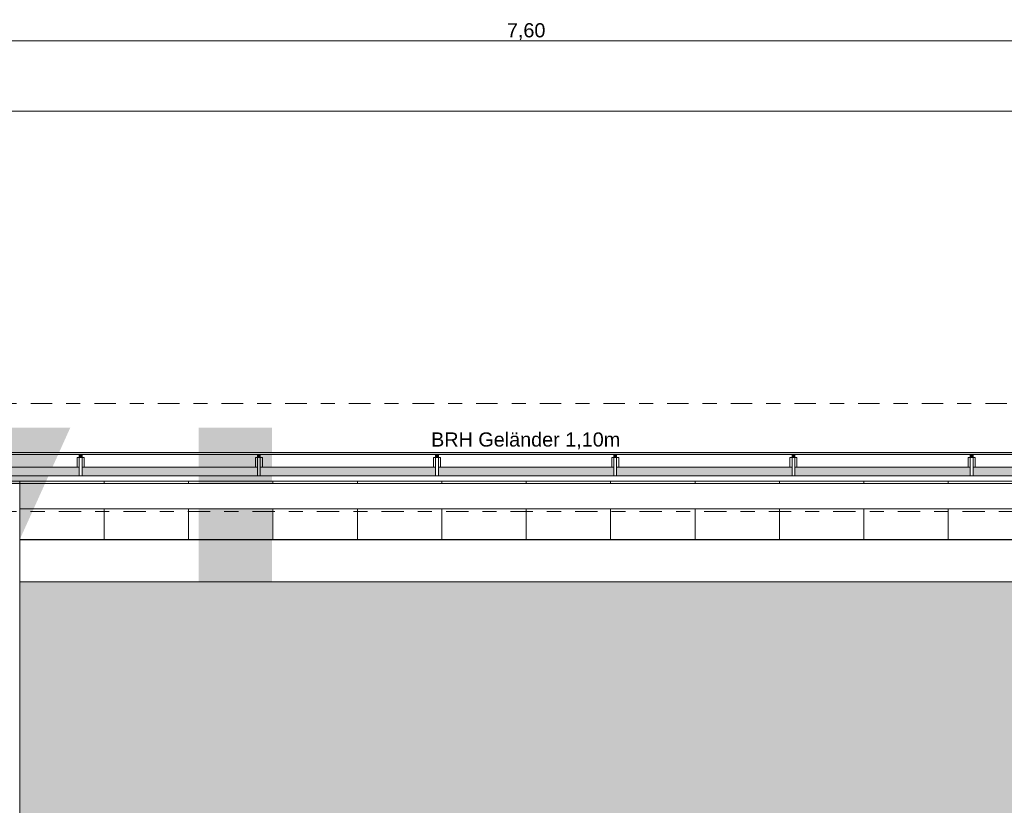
# Model space of a CAD drawing. Header units: metres. Extents: x -180 to 4, y -47 to 4.
# Tile 82 of 256: x -152.42 to -145.42, y -2.54 to 3.05. Entities that reach past the tile are written whole.
import ezdxf

# ---------------------------------------------------------------- set-up
doc = ezdxf.new("R2010")
doc.units = ezdxf.units.M
doc.header["$LTSCALE"] = 0.05
doc.header["$PDMODE"] = 1
doc.header["$PDSIZE"] = -2
for name, pattern in [('ISO-02 Strichlinie', [3.81, 3.048, -0.762]), ('ISO-10 Strichpunktlinie', [4.699, 3.048, -0.762, 0.127, -0.762]), ('Linienart-53', [5.291531, 3.175, -1.058062, 0.352704, -0.705764])]:
    doc.linetypes.add(name, pattern=pattern)
doc.layers.get('0').update_dxf_attribs({"lineweight": 25})
for name, color, linetype, lineweight, true_color in [('30 -36 Dächer- 3 Dachbeläge', 7, 'Continuous', 15, 0x9999ff), ('30 -36 Dächer- 4 Dachbekleidungen', 7, 'Continuous', 9, 0xccccff), ('70 -72 Beschriftung- 1 Beschriftung allgemein', 7, 'Continuous', 9, 0xff6633), ('70 -72 Beschriftung- 7 Detailverweise Linie', 7, 'Continuous', 9, 0x00dd00), ('70 -76 Bemaßung- 2 Allgemein', 7, 'Continuous', 5, 0x6666cc)]:
    doc.layers.add(name, color=color, linetype=linetype, lineweight=lineweight, true_color=true_color)
for name, color, linetype, lineweight in [('40 -41 Abwasser_Wasser_Gas- 2 Wasser-1', 7, 'Continuous', 15), ('60- 61 allgemeine Ausstattung- 4 Terrassen', 7, 'Continuous', 9), ('70 -71 Achsen- 1 Gebäudeachsen', 7, 'Linienart-53', 18), ('70 -72 Beschriftung-14 Schatten', 7, 'Continuous', 5), ('Keine', 7, 'Continuous', 9)]:
    doc.layers.add(name, color=color, linetype=linetype, lineweight=lineweight)
doc.styles.add('Arial', font='arial.ttf')
doc.dimstyles.new('k+k_klein', dxfattribs={"dimtxt": 0.075516, "dimasz": 0.05302, "dimexe": 0.05, "dimexo": 0.15, "dimgap": 0.005, "dimtad": 1, "dimdec": 3, "dimtxsty": 'Arial', "dimblk": 'VW_SLASH-2', "dimblk1": 'VW_SLASH-2', "dimblk2": 'VW_SLASH-2', "dimcen": 0, "dimdle": 0.025, "dimadec": 3, "dimazin": 0, "dimtfac": 0.75, "dimtdec": 3, "dimtix": 1, "dimtmove": 0, "dimatfit": 0, "dimldrblk": 'VW_FILLEDARROW', "dimfxl": 0.1, "dimfxlon": 1, "dimfrac": 2, "dimtolj": 1, "dimarcsym": 0})

# ---------------------------------------------------------------- blocks, each defined once
blk = doc.blocks.new('Gruppe-920')
at = {"layer": '70 -72 Beschriftung- 1 Beschriftung allgemein', "insert": (-149.4969, 0.1156), "char_height": 0.100689, "attachment_point": 1, "line_spacing_factor": 0.970891, "style": 'Arial'}
blk.add_mtext('BRH Geländer 1,10m', dxfattribs=at)
blk = doc.blocks.new('Gruppe-1120')
at = {"color": 255}
blk.add_wipeout([(-151.9777, -0.132), (-151.9777, -0.062), (-151.9977, -0.062), (-151.9977, -0.132)], dxfattribs=at).dxf.layer = '30 -36 Dächer- 4 Dachbekleidungen'
at = {"layer": '30 -36 Dächer- 3 Dachbeläge', "linetype": 'Continuous', "lineweight": 0, "transparency": 33554687}
blk.add_hatch(color=254, dxfattribs=at).paths.add_polyline_path([(-151.9777, -0.042), (-151.9777, -0.062), (-151.9977, -0.062), (-151.9977, -0.042)])
at = {"layer": '30 -36 Dächer- 3 Dachbeläge', "color": 254, "linetype": 'Continuous', "lineweight": 9, "true_color": 0xccccff, "transparency": 33554687, "flags": 128}
blk.add_lwpolyline([(-151.9777, -0.042), (-151.9777, -0.062), (-151.9977, -0.062), (-151.9977, -0.042)], dxfattribs=at)
at = {"layer": '30 -36 Dächer- 4 Dachbekleidungen', "flags": 128}
for points in [[(-152.0127, -0.132), (-152.0127, -0.062), (-151.9977, -0.062)], [(-151.9777, -0.132), (-151.9777, -0.062), (-151.9977, -0.062), (-151.9977, -0.132)], [(-151.9627, -0.132), (-151.9627, -0.062), (-151.9777, -0.062)]]:
    blk.add_lwpolyline(points, dxfattribs=at)
at = {"color": 255}
blk.add_wipeout([(-151.9777, -0.132), (-151.9777, -0.192), (-151.9977, -0.192), (-151.9977, -0.132)], dxfattribs=at).dxf.layer = '30 -36 Dächer- 4 Dachbekleidungen'
at = {"layer": '30 -36 Dächer- 4 Dachbekleidungen', "flags": 128}
blk.add_lwpolyline([(-151.9777, -0.132), (-151.9777, -0.192), (-151.9977, -0.192), (-151.9977, -0.132)], dxfattribs=at)
blk = doc.blocks.new('Gruppe-1121')
at = {"color": 255}
blk.add_wipeout([(-150.711, -0.132), (-150.711, -0.062), (-150.731, -0.062), (-150.731, -0.132)], dxfattribs=at).dxf.layer = '30 -36 Dächer- 4 Dachbekleidungen'
at = {"layer": '30 -36 Dächer- 3 Dachbeläge', "linetype": 'Continuous', "lineweight": 0, "transparency": 33554687}
blk.add_hatch(color=254, dxfattribs=at).paths.add_polyline_path([(-150.711, -0.042), (-150.711, -0.062), (-150.731, -0.062), (-150.731, -0.042)])
at = {"layer": '30 -36 Dächer- 3 Dachbeläge', "color": 254, "linetype": 'Continuous', "lineweight": 9, "true_color": 0xccccff, "transparency": 33554687, "flags": 128}
blk.add_lwpolyline([(-150.711, -0.042), (-150.711, -0.062), (-150.731, -0.062), (-150.731, -0.042)], dxfattribs=at)
at = {"layer": '30 -36 Dächer- 4 Dachbekleidungen', "flags": 128}
for points in [[(-150.746, -0.132), (-150.746, -0.062), (-150.731, -0.062)], [(-150.711, -0.132), (-150.711, -0.062), (-150.731, -0.062), (-150.731, -0.132)], [(-150.696, -0.132), (-150.696, -0.062), (-150.711, -0.062)]]:
    blk.add_lwpolyline(points, dxfattribs=at)
at = {"color": 255}
blk.add_wipeout([(-150.711, -0.132), (-150.711, -0.192), (-150.731, -0.192), (-150.731, -0.132)], dxfattribs=at).dxf.layer = '30 -36 Dächer- 4 Dachbekleidungen'
at = {"layer": '30 -36 Dächer- 4 Dachbekleidungen', "flags": 128}
blk.add_lwpolyline([(-150.711, -0.132), (-150.711, -0.192), (-150.731, -0.192), (-150.731, -0.132)], dxfattribs=at)
blk = doc.blocks.new('Gruppe-1122')
at = {"color": 255}
blk.add_wipeout([(-149.4443, -0.132), (-149.4443, -0.062), (-149.4643, -0.062), (-149.4643, -0.132)], dxfattribs=at).dxf.layer = '30 -36 Dächer- 4 Dachbekleidungen'
at = {"layer": '30 -36 Dächer- 3 Dachbeläge', "linetype": 'Continuous', "lineweight": 0, "transparency": 33554687}
blk.add_hatch(color=254, dxfattribs=at).paths.add_polyline_path([(-149.4443, -0.042), (-149.4443, -0.062), (-149.4643, -0.062), (-149.4643, -0.042)])
at = {"layer": '30 -36 Dächer- 3 Dachbeläge', "color": 254, "linetype": 'Continuous', "lineweight": 9, "true_color": 0xccccff, "transparency": 33554687, "flags": 128}
blk.add_lwpolyline([(-149.4443, -0.042), (-149.4443, -0.062), (-149.4643, -0.062), (-149.4643, -0.042)], dxfattribs=at)
at = {"layer": '30 -36 Dächer- 4 Dachbekleidungen', "flags": 128}
for points in [[(-149.4793, -0.132), (-149.4793, -0.062), (-149.4643, -0.062)], [(-149.4443, -0.132), (-149.4443, -0.062), (-149.4643, -0.062), (-149.4643, -0.132)], [(-149.4293, -0.132), (-149.4293, -0.062), (-149.4443, -0.062)]]:
    blk.add_lwpolyline(points, dxfattribs=at)
at = {"color": 255}
blk.add_wipeout([(-149.4443, -0.132), (-149.4443, -0.192), (-149.4643, -0.192), (-149.4643, -0.132)], dxfattribs=at).dxf.layer = '30 -36 Dächer- 4 Dachbekleidungen'
at = {"layer": '30 -36 Dächer- 4 Dachbekleidungen', "flags": 128}
blk.add_lwpolyline([(-149.4443, -0.132), (-149.4443, -0.192), (-149.4643, -0.192), (-149.4643, -0.132)], dxfattribs=at)
blk = doc.blocks.new('Gruppe-1123')
at = {"color": 255}
blk.add_wipeout([(-148.1777, -0.132), (-148.1777, -0.062), (-148.1977, -0.062), (-148.1977, -0.132)], dxfattribs=at).dxf.layer = '30 -36 Dächer- 4 Dachbekleidungen'
at = {"layer": '30 -36 Dächer- 3 Dachbeläge', "linetype": 'Continuous', "lineweight": 0, "transparency": 33554687}
blk.add_hatch(color=254, dxfattribs=at).paths.add_polyline_path([(-148.1777, -0.042), (-148.1777, -0.062), (-148.1977, -0.062), (-148.1977, -0.042)])
at = {"layer": '30 -36 Dächer- 3 Dachbeläge', "color": 254, "linetype": 'Continuous', "lineweight": 9, "true_color": 0xccccff, "transparency": 33554687, "flags": 128}
blk.add_lwpolyline([(-148.1777, -0.042), (-148.1777, -0.062), (-148.1977, -0.062), (-148.1977, -0.042)], dxfattribs=at)
at = {"layer": '30 -36 Dächer- 4 Dachbekleidungen', "flags": 128}
for points in [[(-148.2127, -0.132), (-148.2127, -0.062), (-148.1977, -0.062)], [(-148.1777, -0.132), (-148.1777, -0.062), (-148.1977, -0.062), (-148.1977, -0.132)], [(-148.1627, -0.132), (-148.1627, -0.062), (-148.1777, -0.062)]]:
    blk.add_lwpolyline(points, dxfattribs=at)
at = {"color": 255}
blk.add_wipeout([(-148.1777, -0.132), (-148.1777, -0.192), (-148.1977, -0.192), (-148.1977, -0.132)], dxfattribs=at).dxf.layer = '30 -36 Dächer- 4 Dachbekleidungen'
at = {"layer": '30 -36 Dächer- 4 Dachbekleidungen', "flags": 128}
blk.add_lwpolyline([(-148.1777, -0.132), (-148.1777, -0.192), (-148.1977, -0.192), (-148.1977, -0.132)], dxfattribs=at)
blk = doc.blocks.new('Gruppe-1124')
at = {"color": 255}
blk.add_wipeout([(-146.911, -0.132), (-146.911, -0.062), (-146.931, -0.062), (-146.931, -0.132)], dxfattribs=at).dxf.layer = '30 -36 Dächer- 4 Dachbekleidungen'
at = {"layer": '30 -36 Dächer- 3 Dachbeläge', "linetype": 'Continuous', "lineweight": 0, "transparency": 33554687}
blk.add_hatch(color=254, dxfattribs=at).paths.add_polyline_path([(-146.911, -0.042), (-146.911, -0.062), (-146.931, -0.062), (-146.931, -0.042)])
at = {"layer": '30 -36 Dächer- 3 Dachbeläge', "color": 254, "linetype": 'Continuous', "lineweight": 9, "true_color": 0xccccff, "transparency": 33554687, "flags": 128}
blk.add_lwpolyline([(-146.911, -0.042), (-146.911, -0.062), (-146.931, -0.062), (-146.931, -0.042)], dxfattribs=at)
at = {"layer": '30 -36 Dächer- 4 Dachbekleidungen', "flags": 128}
for points in [[(-146.946, -0.132), (-146.946, -0.062), (-146.931, -0.062)], [(-146.911, -0.132), (-146.911, -0.062), (-146.931, -0.062), (-146.931, -0.132)], [(-146.896, -0.132), (-146.896, -0.062), (-146.911, -0.062)]]:
    blk.add_lwpolyline(points, dxfattribs=at)
at = {"color": 255}
blk.add_wipeout([(-146.911, -0.132), (-146.911, -0.192), (-146.931, -0.192), (-146.931, -0.132)], dxfattribs=at).dxf.layer = '30 -36 Dächer- 4 Dachbekleidungen'
at = {"layer": '30 -36 Dächer- 4 Dachbekleidungen', "flags": 128}
blk.add_lwpolyline([(-146.911, -0.132), (-146.911, -0.192), (-146.931, -0.192), (-146.931, -0.132)], dxfattribs=at)
blk = doc.blocks.new('Gruppe-1125')
at = {"color": 255}
blk.add_wipeout([(-145.6443, -0.132), (-145.6443, -0.062), (-145.6643, -0.062), (-145.6643, -0.132)], dxfattribs=at).dxf.layer = '30 -36 Dächer- 4 Dachbekleidungen'
at = {"layer": '30 -36 Dächer- 3 Dachbeläge', "linetype": 'Continuous', "lineweight": 0, "transparency": 33554687}
blk.add_hatch(color=254, dxfattribs=at).paths.add_polyline_path([(-145.6443, -0.042), (-145.6443, -0.062), (-145.6643, -0.062), (-145.6643, -0.042)])
at = {"layer": '30 -36 Dächer- 3 Dachbeläge', "color": 254, "linetype": 'Continuous', "lineweight": 9, "true_color": 0xccccff, "transparency": 33554687, "flags": 128}
blk.add_lwpolyline([(-145.6443, -0.042), (-145.6443, -0.062), (-145.6643, -0.062), (-145.6643, -0.042)], dxfattribs=at)
at = {"layer": '30 -36 Dächer- 4 Dachbekleidungen', "flags": 128}
for points in [[(-145.6793, -0.132), (-145.6793, -0.062), (-145.6643, -0.062)], [(-145.6443, -0.132), (-145.6443, -0.062), (-145.6643, -0.062), (-145.6643, -0.132)], [(-145.6293, -0.132), (-145.6293, -0.062), (-145.6443, -0.062)]]:
    blk.add_lwpolyline(points, dxfattribs=at)
at = {"color": 255}
blk.add_wipeout([(-145.6443, -0.132), (-145.6443, -0.192), (-145.6643, -0.192), (-145.6643, -0.132)], dxfattribs=at).dxf.layer = '30 -36 Dächer- 4 Dachbekleidungen'
at = {"layer": '30 -36 Dächer- 4 Dachbekleidungen', "flags": 128}
blk.add_lwpolyline([(-145.6443, -0.132), (-145.6443, -0.192), (-145.6643, -0.192), (-145.6643, -0.132)], dxfattribs=at)
blk = doc.blocks.new('Gruppe-1384')
at = {"layer": '30 -36 Dächer- 3 Dachbeläge', "linetype": 'Continuous', "lineweight": 0}
blk.add_hatch(color=254, dxfattribs=at).paths.add_polyline_path([(-159.80099996, -0.19204198), (-83.34099996, -0.19204198), (-83.34099996, -0.02704198), (-159.80099996, -0.02704198)])
at = {"layer": '30 -36 Dächer- 3 Dachbeläge', "flags": 128}
blk.add_lwpolyline([(-159.80099996, -0.19204198), (-83.34099996, -0.19204198), (-83.34099996, -0.02704198), (-159.80099996, -0.02704198)], close=True, dxfattribs=at)
at = {"color": 255, "linetype": 'ISO-02 Strichlinie', "lineweight": 5, "transparency": 33554483}
blk.add_wipeout([(-145.02059596, -0.94704198), (-145.02059596, -11.49704198), (-145.22099996, -11.49704198), (-145.22099996, -11.89704198), (-145.02059596, -11.89704198), (-145.02059596, -12.11704198), (-152.62059596, -12.11704198), (-152.62059596, -11.89704198), (-152.42099996, -11.89704198), (-152.42099996, -11.49704198), (-152.62059596, -11.49704198), (-152.62059596, -0.94704198)], dxfattribs=at).dxf.layer = '60- 61 allgemeine Ausstattung- 4 Terrassen'
at = {"layer": '60- 61 allgemeine Ausstattung- 4 Terrassen', "linetype": 'Continuous', "lineweight": 9, "transparency": 33554483}
h = blk.add_hatch(dxfattribs=at)
h.set_pattern_fill('Sand 1 sehr fein SRF', style=0, pattern_type=2)
h.set_pattern_definition([(-22, (-129.5485, -6.532042), (-0.018555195, 0.04226461), [0.000625, -0.061875]), (14, (-129.540251, -6.554718), (-0.037110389, -0.027832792), [0.000625, -0.030625]), (-3.77456, (-129.599014, -6.56915), (-0.01958604, 0.06597403), [0.00028186, -0.09367194]), (-68, (-129.42892, -6.50524), (0.1926424, 0.04408), [0.00028125, -0.09346875]), (96, (-129.562934, -6.596983), (-0.036105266, -0.06319548), [0.0005625, -0.0931875]), (132, (-129.5351, -6.57328), (0.040202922, 0.004123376), [0.0003125, -0.0621875]), (-17, (-129.567055, -6.55678), (0.0930531, 0.02892868), [0.000625, -0.061875]), (-145, (-129.5619, -6.551625), (0.06266964, -0.04009224), [0.000625, -0.061875]), (-137, (-129.57633, -6.548533), (0.0494443, -0.02123569), [0.000625, -0.061875])])
h.paths.add_polyline_path([(-99.84099996, -11.27704198), (-99.35099996, -11.27704198), (-99.35099996, -11.10004198), (-99.54599996, -11.10004198), (-99.54599996, -8.69704198), (-101.84599996, -8.69704198), (-101.84599996, -2.69704198), (-99.54599996, -2.69704198), (-99.54599996, -0.94704198), (-159.62399996, -0.94704198), (-159.62399996, -2.69704198), (-155.87399996, -2.69704198), (-155.87399996, -8.69704198), (-159.62399996, -8.69704198), (-159.62399996, -11.62704198), (-159.80099996, -11.62704198), (-159.80099996, -12.11704198), (-100.01799996, -12.11704198), (-100.01799996, -11.76704198), (-99.84099996, -11.76704198)])
h.paths.add_polyline_path([(-152.82099996, -11.49704198), (-152.42099996, -11.49704198), (-152.42099996, -11.89704198), (-152.82099996, -11.89704198)])
h.paths.add_polyline_path([(-107.22099996, -11.49704198), (-106.82099996, -11.49704198), (-106.82099996, -11.89704198), (-107.22099996, -11.89704198)])
h.paths.add_polyline_path([(-114.82099996, -11.49704198), (-114.42099996, -11.49704198), (-114.42099996, -11.89704198), (-114.82099996, -11.89704198)])
h.paths.add_polyline_path([(-122.42099996, -11.49704198), (-122.02099996, -11.49704198), (-122.02099996, -11.89704198), (-122.42099996, -11.89704198)])
h.paths.add_polyline_path([(-130.02099996, -11.49704198), (-129.62099996, -11.49704198), (-129.62099996, -11.89704198), (-130.02099996, -11.89704198)])
h.paths.add_polyline_path([(-137.62099996, -11.49704198), (-137.22099996, -11.49704198), (-137.22099996, -11.89704198), (-137.62099996, -11.89704198)])
h.paths.add_polyline_path([(-145.22099996, -11.49704198), (-144.82099996, -11.49704198), (-144.82099996, -11.89704198), (-145.22099996, -11.89704198)])
at = {"color": 255}
blk.add_wipeout([(-159.80099996, -0.13204198), (-83.34099996, -0.13204198), (-83.34099996, -0.04204198), (-159.80099996, -0.04204198)], dxfattribs=at).dxf.layer = '30 -36 Dächer- 4 Dachbekleidungen'
at = {"layer": '30 -36 Dächer- 4 Dachbekleidungen', "flags": 128}
blk.add_lwpolyline([(-159.80099996, -0.13204198), (-83.34099996, -0.13204198), (-83.34099996, -0.04204198), (-159.80099996, -0.04204198)], close=True, dxfattribs=at)
at = {"layer": '70 -72 Beschriftung- 1 Beschriftung allgemein', "color": 7}
blk.add_blockref('Gruppe-920', (0, 0), dxfattribs=at)
at = {"color": 255, "lineweight": 9}
blk.add_wipeout([(-159.62399996, -0.64704198), (-83.51799996, -0.64704198), (-83.51799996, -0.94704198), (-159.62399996, -0.94704198)], dxfattribs=at).dxf.layer = '40 -41 Abwasser_Wasser_Gas- 2 Wasser-1'
at = {"layer": '60- 61 allgemeine Ausstattung- 4 Terrassen', "linetype": 'Continuous', "lineweight": 9, "transparency": 33554534}
h = blk.add_hatch(dxfattribs=at)
h.set_pattern_fill('Platte 60_60 SRF-1', style=0, pattern_type=2)
h.set_pattern_definition([(90, (-145.221, -0.64704), (-0.6, 7e-17), []), (0, (-145.221, -0.64704), (0, 0.6), [])])
h.paths.add_polyline_path([(-152.42099996, -0.19204198), (-145.22099996, -0.19204198), (-145.22099996, -0.64704198), (-152.42099996, -0.64704198)])
at = {"layer": '40 -41 Abwasser_Wasser_Gas- 2 Wasser-1', "color": 7, "lineweight": 9, "flags": 128}
blk.add_lwpolyline([(-159.62399996, -0.64704198), (-83.51799996, -0.64704198), (-83.51799996, -0.94704198), (-159.62399996, -0.94704198)], close=True, dxfattribs=at)
at = {"layer": '60- 61 allgemeine Ausstattung- 4 Terrassen', "color": 252, "linetype": 'Continuous', "lineweight": 9, "true_color": 0x888888, "transparency": 33554687, "flags": 128}
blk.add_lwpolyline([(-152.42099996, -0.19204198), (-145.22099996, -0.19204198), (-145.22099996, -0.64704198), (-152.42099996, -0.64704198)], close=True, dxfattribs=at)
at = {"color": 255}
blk.add_wipeout([(-159.80099996, -0.23204198), (-83.34099996, -0.23204198), (-83.34099996, -0.19204198), (-159.80099996, -0.19204198)], dxfattribs=at).dxf.layer = '30 -36 Dächer- 4 Dachbekleidungen'
at = {"layer": '30 -36 Dächer- 4 Dachbekleidungen', "flags": 128}
blk.add_lwpolyline([(-159.80099996, -0.23204198), (-83.34099996, -0.23204198), (-83.34099996, -0.19204198), (-159.80099996, -0.19204198)], close=True, dxfattribs=at)
at = {"layer": '70 -72 Beschriftung- 1 Beschriftung allgemein', "color": 7}
for name in ['Gruppe-1120', 'Gruppe-1121', 'Gruppe-1122', 'Gruppe-1123', 'Gruppe-1124', 'Gruppe-1125']:
    blk.add_blockref(name, (0, 0), dxfattribs=at)
blk = doc.blocks.new('Gruppe-1438')
at = {"layer": '70 -72 Beschriftung-14 Schatten', "linetype": 'Continuous', "lineweight": 0, "transparency": 33554495}
h = blk.add_hatch(color=7, dxfattribs=at)
h.paths.add_polyline_path([(-99.3181, -9.9923), (-99.7998, -11.277), (-99.381, -11.277), (-99.381, -11.1), (-83.518, -11.1), (-83.518, -8.7228), (-97.7878, -8.7228), (-97.4287, -7.9275), (-97.4287, 0.15), (-97.9487, 0.15), (-97.9487, -7.7933), (-105.0287, -7.7933), (-105.0287, 0.15), (-105.5487, 0.15), (-105.5487, -7.7933), (-112.6287, -7.7933), (-112.6287, 0.15), (-113.1487, 0.15), (-113.1487, -7.7933), (-120.2287, -7.7933), (-120.2287, 0.15), (-120.7487, 0.15), (-120.7487, -7.7933), (-127.8287, -7.7933), (-127.8287, 0.15), (-128.3487, 0.15), (-128.3487, -7.7933), (-135.4287, -7.7933), (-135.4287, 0.15), (-135.9487, 0.15), (-135.9487, -7.7933), (-143.0287, -7.7933), (-143.0287, 0.15), (-143.5487, 0.15), (-143.5487, -7.7933), (-150.6287, -7.7933), (-150.6287, 0.15), (-151.1487, 0.15), (-151.1487, -7.7933), (-158.2287, -7.7933), (-158.2287, 0.15), (-158.7487, 0.15), (-158.7487, -0.087), (-159.801, -0.087), (-159.801, -9.1985), (-166.4632, -9.1985), (-166.4632, -0.057), (-166.9832, -0.057), (-166.9832, -9.1985), (-174.0632, -9.1985), (-174.0632, -0.027), (-174.5832, -0.027), (-174.5832, -9.1985), (-175.221, -10.6111), (-175.221, -11.897), (-174.0632, -9.3327), (-167.0438, -9.3327), (-167.621, -10.6111), (-167.621, -11.897), (-166.4632, -9.3327), (-159.801, -9.3327), (-159.801, -10.1239), (-160.021, -10.6111), (-160.021, -11.897), (-159.831, -11.4762), (-159.831, -12.1155), (-158.8723, -9.9923), (-152.1416, -9.9923), (-152.421, -10.6111), (-152.421, -11.897), (-151.561, -9.9923), (-144.5416, -9.9923), (-144.821, -10.6111), (-144.821, -11.897), (-143.961, -9.9923), (-136.9416, -9.9923), (-137.221, -10.6111), (-137.221, -11.897), (-136.361, -9.9923), (-129.3416, -9.9923), (-129.621, -10.6111), (-129.621, -11.897), (-128.761, -9.9923), (-121.7416, -9.9923), (-122.021, -10.6111), (-122.021, -11.897), (-121.161, -9.9923), (-114.1416, -9.9923), (-114.421, -10.6111), (-114.421, -11.897), (-113.561, -9.9923), (-106.5416, -9.9923), (-106.821, -10.6111), (-106.821, -11.897), (-105.961, -9.9923)])
h.paths.add_polyline_path([(-151.2093, -7.9275), (-152.081, -9.8581), (-158.8117, -9.8581), (-158.7093, -9.6311), (-158.7093, -8.9919), (-158.2287, -7.9275)])
h.paths.add_polyline_path([(-99.2677, -9.8581), (-105.9004, -9.8581), (-105.0287, -7.9275), (-98.0093, -7.9275), (-98.3684, -8.7228), (-98.8421, -8.7228)])
h.paths.add_polyline_path([(-112.6287, -7.9275), (-105.6093, -7.9275), (-106.481, -9.8581), (-113.5004, -9.8581)])
h.paths.add_polyline_path([(-120.2287, -7.9275), (-113.2093, -7.9275), (-114.081, -9.8581), (-121.1004, -9.8581)])
h.paths.add_polyline_path([(-127.8287, -7.9275), (-120.8093, -7.9275), (-121.681, -9.8581), (-128.7004, -9.8581)])
h.paths.add_polyline_path([(-135.4287, -7.9275), (-128.4093, -7.9275), (-129.281, -9.8581), (-136.3004, -9.8581)])
h.paths.add_polyline_path([(-143.0287, -7.9275), (-136.0093, -7.9275), (-136.881, -9.8581), (-143.9004, -9.8581)])
h.paths.add_polyline_path([(-150.6287, -7.9275), (-143.6093, -7.9275), (-144.481, -9.8581), (-151.5004, -9.8581)])
at = {"color": 255, "lineweight": 9}
blk.add_wipeout([(-152.821, -0.247), (-152.421, -0.247), (-152.421, -11.897), (-152.821, -11.897)], dxfattribs=at).dxf.layer = '60- 61 allgemeine Ausstattung- 4 Terrassen'
at = {"layer": '60- 61 allgemeine Ausstattung- 4 Terrassen', "lineweight": 9, "flags": 128}
blk.add_lwpolyline([(-152.821, -0.247), (-152.421, -0.247), (-152.421, -11.897), (-152.821, -11.897)], close=True, dxfattribs=at)
at = {"color": 255, "lineweight": 9}
blk.add_wipeout([(-152.421, -0.247), (-145.221, -0.247), (-145.221, -0.427), (-152.421, -0.427)], dxfattribs=at).dxf.layer = '60- 61 allgemeine Ausstattung- 4 Terrassen'
at = {"layer": '70 -72 Beschriftung-14 Schatten', "linetype": 'Continuous', "lineweight": 0, "transparency": 33554495}
blk.add_hatch(color=7, dxfattribs=at).paths.add_polyline_path([(-152.821, -0.247), (-152.421, -0.247), (-152.421, -0.647), (-152.0611, 0.15), (-152.6417, 0.15)])
at = {"layer": '60- 61 allgemeine Ausstattung- 4 Terrassen', "lineweight": 9, "flags": 128}
blk.add_lwpolyline([(-152.421, -0.247), (-145.221, -0.247), (-145.221, -0.427), (-152.421, -0.427)], close=True, dxfattribs=at)
blk = doc.blocks.new('_Dach_2D (2D)')
at = {"layer": '60- 61 allgemeine Ausstattung- 4 Terrassen', "color": 7}
blk.add_blockref('Gruppe-1384', (0, 0), dxfattribs=at)
blk.add_blockref('Gruppe-1438', (0, 0), dxfattribs=at)
blk = doc.blocks.new('VW_SLASH-2')
at = {"color": 0, "linetype": 'ByBlock', "lineweight": -2, "transparency": 16777216}
blk.add_line((0.47, 0), (-1, 0), dxfattribs=at)
at = {"color": 0, "lineweight": 5, "transparency": 16777216, "flags": 128}
blk.add_lwpolyline([(0.5, 0.5), (-0.5, -0.5)], dxfattribs=at)
blk = doc.blocks.new('*D2189')
at = {"layer": '70 -76 Bemaßung- 2 Allgemein', "color": 0, "lineweight": -2}
for p, q in [((-152.621, 3.05), (-152.621, 2.95)), ((-145.021, 3.05), (-145.021, 2.95)), ((-145.074, 2.9), (-152.568, 2.9))]:
    blk.add_line(p, q, dxfattribs=at)
at = {"layer": 'Defpoints', "color": 0}
for p in [(-152.621, 2.9), (-152.621, 2.9), (-145.021, 2.9)]:
    blk.add_point(p, dxfattribs=at)
at = {"layer": '70 -76 Bemaßung- 2 Allgemein', "color": 0, "lineweight": -2, "xscale": 0.05302001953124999, "yscale": 0.05302001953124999, "zscale": 0.05302001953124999, "rotation": 180}
blk.add_blockref('VW_SLASH-2', (-152.621, 2.9), dxfattribs=at)
at = {"layer": '70 -76 Bemaßung- 2 Allgemein', "color": 0, "lineweight": -2, "xscale": 0.05302001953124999, "yscale": 0.05302001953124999, "zscale": 0.05302001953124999}
blk.add_blockref('VW_SLASH-2', (-145.021, 2.9), dxfattribs=at)
at = {"layer": '70 -76 Bemaßung- 2 Allgemein', "color": 0, "insert": (-148.821, 2.9654), "char_height": 0.10069, "attachment_point": 5, "style": 'Arial'}
blk.add_mtext('\\A1;7,60', dxfattribs=at)
blk = doc.blocks.new('VW_FILLEDARROW')
at = {"linetype": 'Continuous', "lineweight": 0, "transparency": 16777216}
blk.add_hatch(color=0, dxfattribs=at).paths.add_polyline_path([(-2.83, 0.76), (0, 0), (-2.83, -0.76)])
at = {"color": 0, "lineweight": 5, "transparency": 16777216, "flags": 128}
blk.add_lwpolyline([(-2.83, 0.76), (0, 0), (-2.83, -0.76)], close=True, dxfattribs=at)
blk = doc.blocks.new('*D2241')
at = {"layer": '70 -76 Bemaßung- 2 Allgemein', "color": 0, "lineweight": -2}
for p, q in [((-159.624, 2.3), (-159.624, 2.45)), ((-100.018, 2.3), (-100.018, 2.45)), ((-100.071, 2.4), (-159.571, 2.4))]:
    blk.add_line(p, q, dxfattribs=at)
at = {"layer": 'Defpoints', "color": 0}
for p in [(-159.624, 2.4), (-159.624, -0.497), (-100.018, -11.737)]:
    blk.add_point(p, dxfattribs=at)
at = {"layer": '70 -76 Bemaßung- 2 Allgemein', "color": 0, "lineweight": -2, "xscale": 0.05302001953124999, "yscale": 0.05302001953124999, "zscale": 0.05302001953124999, "rotation": 180}
blk.add_blockref('VW_SLASH-2', (-159.624, 2.4), dxfattribs=at)
at = {"layer": '70 -76 Bemaßung- 2 Allgemein', "color": 0, "lineweight": -2, "xscale": 0.05302001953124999, "yscale": 0.05302001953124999, "zscale": 0.05302001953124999}
blk.add_blockref('VW_SLASH-2', (-100.018, 2.4), dxfattribs=at)
at = {"layer": '70 -76 Bemaßung- 2 Allgemein', "color": 0, "insert": (-129.821, 2.4831), "char_height": 0.100689, "attachment_point": 5, "style": 'Arial'}
blk.add_mtext('\\A1;59,60\\S6^ ;', dxfattribs=at)
blk = doc.blocks.new('_Achsen (3D)')
at = {"layer": '70 -71 Achsen- 1 Gebäudeachsen', "transparency": 33554687}
blk.add_line((-179.668, -0.447), (3.826, -0.447), dxfattribs=at)
blk = doc.blocks.new('Gruppe-1909')
at = {"layer": '70 -76 Bemaßung- 2 Allgemein'}
dim = blk.add_linear_dim(base=(-152.62099996, 2.89995802), p1=(-145.02099996, 2.89995802), p2=(-152.62099996, 2.89995802), text='7,60', dimstyle='k+k_klein', override={"dimtxt": 0.100689, "dimgap": 0.005, "dimdec": 8, "dimpost": '<>', "dimtxsty": 'Arial', "dimtmove": 2}, dxfattribs=at)
dim.commit()
dim.dimension.update_dxf_attribs({"geometry": '*D2189', "text_midpoint": (-148.82099996, 2.96542156)})
blk = doc.blocks.new('Gruppe-1912')
at = {"layer": '70 -76 Bemaßung- 2 Allgemein'}
dim = blk.add_linear_dim(base=(-159.62399996, 2.39995802), p1=(-100.01799996, -11.73704198), p2=(-159.62399996, -0.49704198), text='59,60\\S6^ ;', dimstyle='k+k_klein', override={"dimtxt": 0.100689, "dimgap": 0.005, "dimdec": 8, "dimpost": '<>', "dimtxsty": 'Arial', "dimtmove": 2}, dxfattribs=at)
dim.commit()
dim.dimension.update_dxf_attribs({"geometry": '*D2241', "text_midpoint": (-129.82099996, 2.48305885)})
blk = doc.blocks.new('_Dach_2D Bemaßung_ Beschriftung (2D)')
at = {"layer": '70 -72 Beschriftung- 7 Detailverweise Linie', "linetype": 'ISO-10 Strichpunktlinie', "flags": 128}
blk.add_lwpolyline([(-176.32, 0.3208767), (-99.01, 0.3208767), (-99.01, -12.16), (-176.32, -12.16)], close=True, dxfattribs=at)
at = {"layer": '70 -76 Bemaßung- 2 Allgemein'}
for name in ['Gruppe-1909', 'Gruppe-1912']:
    blk.add_blockref(name, (0, 0), dxfattribs=at)

msp = doc.modelspace()

# ---------------------------------------------------------------- block references
at = {"layer": 'Keine', "color": 1}
msp.add_blockref('_Dach_2D (2D)', (0, 0), dxfattribs=at)

# ---------------------------------------------------------------- next in the draw order: block references
msp.add_blockref('_Dach_2D Bemaßung_ Beschriftung (2D)', (0, 0), dxfattribs=at)

# ---------------------------------------------------------------- next in the draw order: block references
msp.add_blockref('_Achsen (3D)', (0, 0), dxfattribs=at)

doc.saveas('drawing.dxf')
